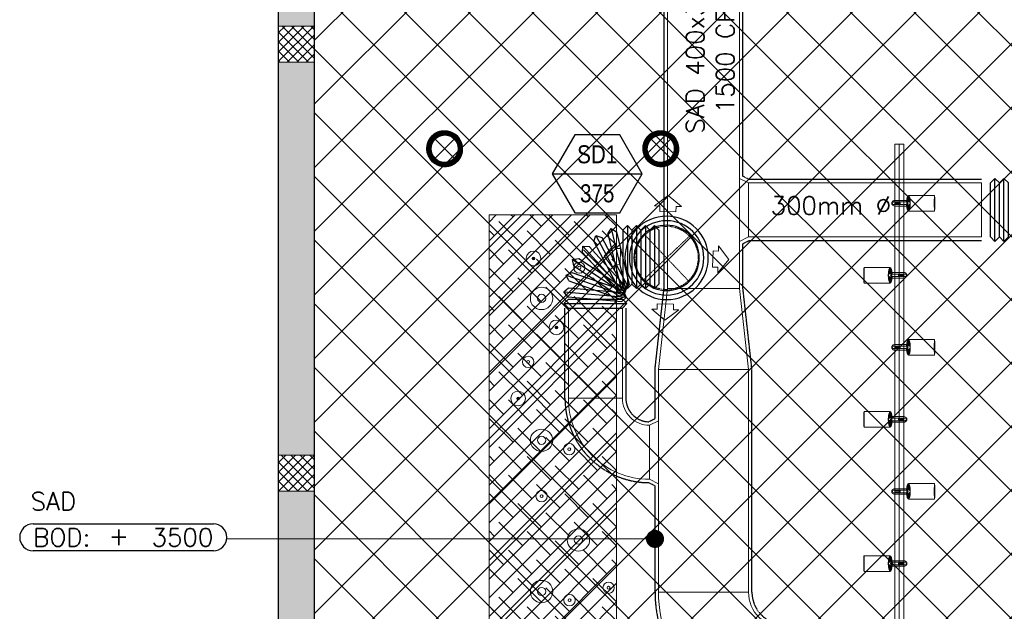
# Model space of a CAD drawing. Header units: millimetres. Extents: x -1574 to 74790, y -2818 to 13830.
# Tile 20 of 92: x -1435 to 4031, y 5163 to 8447. Entities that reach past the tile are written whole.
import ezdxf
from ezdxf.enums import TextEntityAlignment as Align

# ---------------------------------------------------------------- set-up
doc = ezdxf.new("R2010")
doc.units = ezdxf.units.MM
doc.header["$MEASUREMENT"] = 0
doc.linetypes.add('DASHED', pattern=[0.75, 0.5, -0.25])
doc.linetypes.add('HIDDEN', pattern=[0.375, 0.25, -0.125])
doc.layers.get('0').update_dxf_attribs({"lineweight": 5})
for name, color, linetype, lineweight, true_color in [('A-CEILING-01', 7, 'Continuous', 5, 0xd56ca8), ('A-CEILING-07', 230, 'Continuous', 5, 0xff007f), ('ACMV-SA-DUCT', 200, 'Continuous', 20, 0xbf00ff), ('ACMV-SA-FLOW-ARROW', 200, 'Continuous', 20, 0xbf00ff), ('M-MEP-ELLG-LIGHT', 5, 'Continuous', 15, 0x0000ff), ('RCP LAYOUT', 9, 'Continuous', 13, 0x808080)]:
    doc.layers.add(name, color=color, linetype=linetype, lineweight=lineweight, true_color=true_color)
for name, color, linetype, lineweight in [('A-LIGHT', 1, 'Continuous', 5), ('A-Wall & Column', 2, 'Continuous', 0), ('ND_26_HATCH', 8, 'Continuous', 13)]:
    doc.layers.add(name, color=color, linetype=linetype, lineweight=lineweight)
for name, color, linetype, true_color in [('ACMV-DUCT-THERMAL-INT-INS', 9, 'DASHED', 0x808080), ('ACMV-FLEX DUCT', 9, 'Continuous', 0x808080), ('ACMV-GRD', 30, 'Continuous', 0xff7f00)]:
    doc.layers.add(name, color=color, linetype=linetype, true_color=true_color)
for name, color, linetype in [('ACMV-SA-DUCT-TAG', 7, 'Continuous'), ('ACMV-SA-DUCT-TEXT', 7, 'Continuous'), ('Legend', 7, 'Continuous')]:
    doc.layers.add(name, color=color, linetype=linetype)
doc.styles.add('Arial Narrow', font='ARIALN.TTF')
doc.styles.add('Romans', font='Romans.shx')
doc.styles.get("Standard").update_dxf_attribs({"font": 'romans.shx'})
doc.dimstyles.new('100_Romans_Dot', dxfattribs={"dimtxt": 100, "dimasz": 100, "dimexe": 50, "dimexo": 50, "dimgap": 50, "dimtad": 1, "dimdec": 0, "dimzin": 0, "dimdsep": 46, "dimtxsty": 'Romans', "dimblk": 'DOT', "dimcen": 0.09, "dimclrd": 256, "dimclre": 256, "dimadec": 0, "dimazin": 0, "dimtfac": 1, "dimtdec": 0, "dimtofl": 0, "dimtmove": 0, "dimatfit": 3, "dimldrblk": 'DOT', "dimfxl": 1, "dimtolj": 1, "dimtzin": 0, "dimarcsym": 0})
pattern_1 = [(45, (451552.75, 162145.904), (-26.5165043, 26.5165043), []), (135, (451552.75, 162145.904), (-26.5165043, -26.5165043), [])]

# ---------------------------------------------------------------- blocks, each defined once
blk = doc.blocks.new('A$C81f607aa')
at = {"layer": 'ND_26_HATCH', "lineweight": -3, "true_color": 0x808080, "transparency": 33554687}
h = blk.add_hatch(color=8, dxfattribs=at)
h.dxf.hatch_style = 1
h.paths.add_polyline_path([(-15000, 13280), (-15200, 13280), (-15200, 0), (-11010, 0), (-11010, 650), (-10810, 650), (-10810, 850), (-11210, 850), (-11210, 200), (-15000, 200), (-15000, 8735.8), (-15000, 8835.8), (-15000, 9585.8), (-15000, 9685.8), (-15000, 10435.8), (-15000, 10535.8), (-15000, 11285.8), (-15000, 11385.8), (-15000, 12135.8), (-15000, 12235.8)])
h.paths.add_polyline_path([(-15200, 11087.2), (-15000, 11087.2), (-15000, 11287.2), (-15200, 11287.2)], flags=17)
h.paths.add_polyline_path([(-15200, 8211.4), (-15000, 8211.4), (-15000, 8411.4), (-15200, 8411.4)], flags=17)
h.paths.add_polyline_path([(-15200, 5830), (-15000, 5830), (-15000, 6030), (-15200, 6030)], flags=17)
h.paths.add_polyline_path([(-15200, 3420), (-15000, 3420), (-15000, 3620), (-15200, 3620)], flags=17)
h.paths.add_polyline_path([(-15200, 0), (-15000, 0), (-15000, 200), (-15200, 200)], flags=17)
h.paths.add_polyline_path([(-13205, 0.3), (-13005, 0.3), (-13005, 200.3), (-13205, 200.3)], flags=16)
h.paths.add_polyline_path([(-11210, 0), (-11010, 0), (-11010, 200), (-11210, 200)], flags=17)
h.paths.add_polyline_path([(-11010, 650), (-10810, 650), (-10810, 850), (-11010, 850)], flags=17)
at = {"layer": 'ND_26_HATCH', "lineweight": -3, "true_color": 0x808080}
h = blk.add_hatch(dxfattribs=at)
h.set_pattern_fill('ANSI37', color=8, scale=300)
h.set_pattern_definition(pattern_1)
h.paths.add_polyline_path([(-15000, 8411.4), (-15200, 8411.4), (-15200, 8211.4), (-15000, 8211.4)])
h = blk.add_hatch(dxfattribs=at)
h.set_pattern_fill('ANSI37', color=8, scale=300)
h.set_pattern_definition(pattern_1)
h.paths.add_polyline_path([(-15000, 6030), (-15200, 6030), (-15200, 5830), (-15000, 5830)])
at = {"layer": 'A-Wall & Column', "color": 8, "lineweight": -3, "true_color": 0x808080}
for p, q in [((-15200, 13480), (-15200, 0)), ((-15000, 13480), (-15000, 200))]:
    blk.add_line(p, q, dxfattribs=at)
at = {"layer": 'A-Wall & Column', "color": 8, "true_color": 0x808080}
for points in [[(-15200, 8211.4), (-15000, 8211.4), (-15000, 8411.4), (-15200, 8411.4)], [(-15200, 5830), (-15000, 5830), (-15000, 6030), (-15200, 6030)]]:
    blk.add_lwpolyline(points, close=True, dxfattribs=at)
blk = doc.blocks.new('*U70')
at = {"lineweight": 0}
h = blk.add_hatch(dxfattribs=at)
h.set_pattern_fill('ANSI31', color=0)
h.paths.add_polyline_path([(-70.7, 70.7), (-53, 53, -0.414214), (53, 53), (70.7, 70.7, 0.414214)])
h.paths.add_polyline_path([(75, 0, -0.198912), (53, -53), (70.7, -70.7, 0.198912), (100, 0, 0.198912), (70.7, 70.7), (53, 53, -0.198912)])
h.paths.add_polyline_path([(-53, -53), (-70.7, -70.7, 0.414214), (70.7, -70.7), (53, -53, -0.414214)])
h.paths.add_polyline_path([(-75, 0, -0.198912), (-53, 53), (-70.7, 70.7, 0.198912), (-100, 0, 0.198912), (-70.7, -70.7), (-53, -53, -0.198912)])
at = {"color": 0}
for p, q in [((-53, 53), (53, -53)), ((-53, -53), (53, 53))]:
    blk.add_line(p, q, dxfattribs=at)
at = {"color": 0, "lineweight": 0}
for radius in [100, 75]:
    blk.add_circle((0, 0), radius, dxfattribs=at)
blk = doc.blocks.new('A$C98a85b24')
at = {"layer": 'M-MEP-ELLG-LIGHT', "color": 8, "true_color": 0x808080}
for p in [(-3266, 7731), (-2066, 7731)]:
    blk.add_blockref('*U70', p, dxfattribs=at)
blk = doc.blocks.new('A$C668e39da')
at = {"color": 8, "true_color": 0x808080}
for centre, radius in [((1217.6, -6357.7), 40.8), ((1217.8, -6358.2), 7.36), ((1217.8, -6358.1), 2.23), ((1471.6, -6409.3), 31.3), ((1471.6, -6409.3), 8.21), ((1262.2, -6580), 62), ((1262.2, -6580), 22.8), ((1344.8, -6740.8), 40.8), ((1345, -6741.3), 7.36), ((1344.9, -6741.2), 2.23), ((1187.8, -6932.3), 31.3), ((1187.8, -6932.3), 8.21), ((1132, -7135.4), 40.8), ((1132.1, -7135.9), 7.36), ((1132.1, -7135.8), 2.23), ((1262.2, -7367.5), 62), ((1262.2, -7367.5), 22.8), ((1415.7, -7416.8), 31.3), ((1415.7, -7416.8), 8.21), ((1262.2, -7677.7), 31.3), ((1262.2, -7677.7), 8.21), ((1466.6, -7920.9), 62), ((1466.6, -7920.9), 22.8), ((1262.2, -8207), 62), ((1262.2, -8207), 22.8), ((1633.9, -8186), 31.3), ((1633.9, -8186), 8.21), ((1417.3, -8254.8), 31.3), ((1417.3, -8254.8), 8.21), ((1351.8, -8413.1), 40.8), ((1351.9, -8413.6), 7.36), ((1351.9, -8413.5), 2.23), ((1262.2, -8513.1), 31.3), ((1262.2, -8513.1), 8.21)]:
    blk.add_circle(centre, radius, dxfattribs=at)
blk = doc.blocks.new('track-L-1')
at = {"color": 8, "linetype": 'Continuous', "lineweight": 13, "true_color": 0x808080}
for p, q in [((-93, -5.8), (-93, 5.7)), ((-93, 1), (-89, 1)), ((-83, 6.7), (-92, 6.7)), ((-91.9, -1.2), (-91.9, 1)), ((-90.5, 6.7), (-90.5, 8.3)), ((-90.5, 8.3), (-85, 8.3)), ((-90.5, 6.9), (-85, 6.9)), ((-89, -1.2), (-89, 1)), ((-85, 6.7), (-85, 8.3)), ((-83, 6.9), (-83, 5.7)), ((-10, 6.9), (-83, 6.9)), ((-11, 15.4), (-77.5, 15.4)), ((-75.5, 2.9), (-75.5, -3.1)), ((-75.5, 2.9), (-46.4, 2.9)), ((-46.6, 2.9), (-46.6, -3.1)), ((-46.4, -3.1), (-46.4, 2.9)), ((-11, 6.9), (-11, 15.4)), ((-6.5, 6.9), (-10.8, 11.2)), ((-5.1, 8), (-10.6, 13.5)), ((-5.1, 7.9), (-10.4, 15.8)), ((-3.5, 8.8), (-10.1, 18.5)), ((-3.5, 8.8), (-9.6, 22.8)), ((-1.8, 9.3), (-9, 26)), ((-9, -6.1), (-9, 5.9)), ((-6.5, 3.9), (-9, 3.9)), ((-1.8, 9.3), (-7, 34.5)), ((0, 9.4), (-5.8, 37.6)), ((0, 9.4), (-0.6, 43.4)), ((-0.5, 43.4), (144.7, 43.5)), ((1.8, 9.3), (1.2, 42.9)), ((1.8, 9.3), (5.7, 35.2)), ((3.5, 8.8), (6.9, 31.2)), ((3.5, 8.8), (8.5, 22.7)), ((5.1, 8), (9, 18.9)), ((5.1, 8), (9.4, 15.5)), ((6.5, 7), (9.6, 12.4)), ((6.5, 6.9), (9.7, 10.9)), ((7.7, 5.7), (9.9, 8.3)), ((-93, -1.2), (-89, -1.2)), ((-92, -6.8), (-83, -6.8)), ((-90.5, -8.5), (-90.5, -6.8)), ((-90.5, -7.1), (-85, -7.1)), ((-90.5, -8.5), (-85, -8.5)), ((-85, -8.5), (-85, -6.8)), ((-83, -7.1), (-83, -5.8)), ((-83, -7.1), (-10, -7.1)), ((-77.5, -15.6), (-11, -15.6)), ((-75.5, -3.1), (-46.4, -3.1)), ((-11, -15.6), (-11, -7.1)), ((-6.5, -7), (-10.8, -11.3)), ((-5.1, -8.1), (-10.6, -13.6)), ((-5.1, -8.1), (-10.4, -15.9)), ((-3.5, -8.9), (-10.1, -18.6)), ((-3.5, -8.9), (-9.6, -22.9)), ((-6.5, -4.1), (-9, -4.1)), ((-1.8, -9.4), (-9, -26.1)), ((-1.8, -9.4), (-7, -34.6)), ((0, -9.6), (-5.8, -37.7)), ((0, -9.6), (-0.6, -43.6)), ((-0.5, -43.6), (144.7, -43.5)), ((1.8, -9.4), (1.2, -43)), ((1.8, -9.4), (5.7, -35.3)), ((3.5, -8.9), (6.9, -31.3)), ((3.5, -8.9), (8.5, -22.8)), ((5.1, -8.1), (9, -19.1)), ((5.1, -8.1), (9.4, -15.6)), ((6.5, -7.1), (9.6, -12.5)), ((6.5, -7.1), (9.7, -11)), ((7.7, -5.8), (9.9, -8.4))]:
    blk.add_line(p, q, dxfattribs=at)
for centre, radius, start, end in [((-92, 5.7), 1, 90.0041, 180.0041), ((-77.5, -0.1), 15.5, 90.0041, 154.188), ((-10, 5.9), 1, 0.0041, 90.0041), ((0, -0.1), 9.5, 205.0436, 154.9646), ((2, 9.9), 10.4, 214.9292, 253.0242), ((-92, -5.8), 1, 180.0041, 270.0041), ((-77.5, -0.1), 15.5, 205.8202, 270.0041), ((-10, -6.1), 1, 270.0041, 0.0041), ((2, -10), 10.4, 106.984, 145.0789)]:
    blk.add_arc(centre, radius, start, end, dxfattribs=at)
for centre, ratio, start_param, end_param in [((-0.5, -0.1), 0.243873, -1.409174, 4.550767), ((144.7, 0), 0.034014, -1.570796, 4.712389)]:
    blk.add_ellipse(centre, major_axis=(0, -43.5), ratio=ratio, start_param=start_param, end_param=end_param, dxfattribs=at)
blk = doc.blocks.new('A$Ce144d348')
at = {"layer": 'M-MEP-ELLG-LIGHT', "color": 252}
blk.add_lwpolyline([(3223, -5724), (3273, -5724), (3273, -9235), (8919.9, -9235), (13625, -4529.9), (13625, -356.4), (13675, -356.4), (13675, -4550.7), (8940.7, -9285), (3223, -9285)], close=True, dxfattribs=at)
blk.add_lwpolyline([(3248, -5724), (3248, -9260), (8930.3, -9260), (13650, -4540.3), (13650, -356.4)], dxfattribs=at)
at = {"layer": 'M-MEP-ELLG-LIGHT', "color": 1, "true_color": 0xff0000}
for p in [(3299, -6051.5), (3299, -6851.5), (3299, -7651.5)]:
    blk.add_blockref('track-L-1', p, dxfattribs=at)
at = {"layer": 'M-MEP-ELLG-LIGHT', "color": 1, "true_color": 0xff0000, "xscale": -1}
for p in [(3197, -6451.5), (3197, -7251.5), (3197, -8051.5)]:
    blk.add_blockref('track-L-1', p, dxfattribs=at)
blk = doc.blocks.new('XR-CP-DS')
at = {"layer": 'A-CEILING-01', "true_color": 0x808080}
h = blk.add_hatch(dxfattribs=at)
h.set_pattern_fill('ANSI37', color=8, scale=2000)
edge = h.paths.add_edge_path()
edge.add_line((17350, 13380), (12020, 13380))
edge.add_line((12020, 13380), (12020, 13280))
edge.add_line((12020, 13280), (11820, 13280))
edge.add_line((11820, 13280), (11820, 13380))
edge.add_line((11820, 13380), (6090, 13380))
edge.add_line((6090, 13380), (6090, 13280))
edge.add_line((6090, 13280), (5890, 13280))
edge.add_line((5890, 13280), (5890, 13380))
edge.add_line((5890, 13380), (350, 13380))
edge.add_line((350, 13380), (200, 13380))
edge.add_line((200, 13380), (200, 4520))
edge.add_line((200, 4520), (650, 4520))
edge.add_line((650, 4520), (650, 4220))
edge.add_line((650, 4220), (200, 4220))
edge.add_line((200, 4220), (200, 3270))
edge.add_line((200, 3270), (3945, 3270))
edge.add_line((3945, 3270), (3945, 3920))
edge.add_line((3945, 3920), (6135, 3920))
edge.add_line((6135, 3920), (6135, 3270))
edge.add_line((6135, 3270), (9805, 3270))
edge.add_line((9805, 3270), (9805, 3070))
edge.add_line((9805, 3070), (10125.7, 3070))
edge.add_line((10125.7, 3070), (10125.7, 3423))
edge.add_line((10125.7, 3423), (11242.1, 4539.4))
edge.add_line((11242.1, 4539.4), (10770.1, 5011.3))
edge.add_line((10770.1, 5011.3), (11904.4, 6145.6))
edge.add_line((11904.4, 6145.6), (14298.8, 8540))
edge.add_line((14298.8, 8540), (14450, 8540))
edge.add_line((14450, 8540), (14450, 9620))
edge.add_line((14450, 9620), (14450, 12330))
edge.add_arc((15200, 12330), 750, 90, 180, ccw=False)
edge.add_line((15200, 13080), (17350, 13080))
edge.add_line((17350, 13080), (17350, 13380))
h.paths.add_polyline_path([(5890.1, 11294.2), (6090.1, 11294.2), (6090.1, 11094.2), (5890.1, 11094.2)], flags=16)
h.paths.add_polyline_path([(5890.1, 9330), (6090.1, 9330), (6090.1, 9130), (5890.1, 9130)], flags=16)
h.paths.add_polyline_path([(5890, 8418.4), (6090, 8418.4), (6090, 8218.4), (5890, 8218.4)], flags=16)
h.paths.add_polyline_path([(5890, 6030), (6090, 6030), (6090, 5830), (5890, 5830)], flags=16)
h.paths.add_polyline_path([(11820, 8418.4), (12020, 8418.4), (12020, 8218.4), (11820, 8218.4)], flags=16)
h.paths.add_polyline_path([(11820, 9330), (12020, 9330), (12020, 9130), (11820, 9130)], flags=16)
h.paths.add_polyline_path([(11820.1, 11294.2), (12020.1, 11294.2), (12020.1, 11094.2), (11820.1, 11094.2)], flags=16)
at = {"layer": 'A-CEILING-07', "true_color": 0x808080}
h = blk.add_hatch(dxfattribs=at)
h.set_pattern_fill('ANSI38', color=8, scale=590)
h.paths.add_polyline_path([(1170.4, 7364.5), (1878.3, 7364.5), (1878.3, 4964.7), (1170.4, 4964.7)])
at = {"layer": 'A-CEILING-01', "color": 8, "true_color": 0x808080}
blk.add_lwpolyline([(11820, 13380), (6090, 13380), (6090, 13280), (5890, 13280), (5890, 13380), (350, 13380), (200, 13380), (200, 4520), (650, 4520), (650, 4220), (200, 4220), (200, 3270), (3945, 3270), (3945, 3920), (6135, 3920), (6135, 3270), (9805, 3270), (9805, 3070), (10125.7, 3070)], dxfattribs=at)
at = {"layer": 'A-CEILING-07', "color": 8, "lineweight": 0, "true_color": 0x808080}
blk.add_lwpolyline([(1170.4, 7364.5), (1878.3, 7364.5), (1878.3, 4964.7), (1170.4, 4964.7)], close=True, dxfattribs=at)
at = {"color": 8, "true_color": 0x808080}
blk.add_blockref('A$C81f607aa', (15200, 0), dxfattribs=at)
at = {"layer": 'A-LIGHT', "color": 8, "true_color": 0x808080}
for name, p in [('A$C98a85b24', (4190, 0)), ('A$Ce144d348', (200, 13480)), ('A$C668e39da', (200, 13480))]:
    blk.add_blockref(name, p, dxfattribs=at)
blk = doc.blocks.new('AIR Terminal Tag')
at = {"layer": 'Legend'}
blk.add_line((-250, 0), (250, 0), dxfattribs=at)
blk.add_lwpolyline([(-125, 216.5), (-250, 0), (-125, -216.5), (125, -216.5), (250, 0), (125, 216.5)], close=True, dxfattribs=at)
at = {"layer": 'Legend', "style": 'Arial Narrow'}
for tag, p in [('AIR_TERMINAL_TYPE_NUMBER', (0, 108.3)), ('CFM', (0, -108.3))]:
    blk.add_attdef(tag, text='', height=100, dxfattribs=at).set_placement(p, align=Align.MIDDLE_CENTER)
blk = doc.blocks.new('FC300')
at = {"layer": 'ACMV-FLEX DUCT'}
for p, q in [((-50, 150), (-25, 175)), ((-25, 175), (-25, -175)), ((-25, 175), (0, 150)), ((-50, 150), (-50, -150)), ((0, 150), (0, -150)), ((-50, -150), (-25, -175)), ((-25, -175), (0, -150))]:
    blk.add_line(p, q, dxfattribs=at)
blk = doc.blocks.new('_DOT')
at = {"color": 0, "linetype": 'ByBlock', "lineweight": -2}
blk.add_line((-0.5, 0), (-1, 0), dxfattribs=at)
at = {"color": 0, "linetype": 'ByBlock', "lineweight": -2, "const_width": 0.5}
blk.add_lwpolyline([(-0.25, 0, 1), (0.25, 0, 1)], format="xyb", close=True, dxfattribs=at)
blk = doc.blocks.new('SAD_BOD_LVL')
for points in [[(75, 75), (1075, 75)], [(1075, -75), (75, -75)]]:
    blk.add_lwpolyline(points)
for centre, start, end in [((75, 0), 90, 180), ((1075, 0), 0, 90), ((75, 0), 180, 270), ((1075, 0), 270, 0)]:
    blk.add_arc(centre, 75, start, end)
at = {"style": 'Romans'}
blk.add_text('SAD', height=100, dxfattribs=at).set_placement((60.7, 150))
at = {"char_height": 100, "style": 'Romans'}
for s, width, insert, attachment_point in [('BOD:', 1168.033, (75, 0), 4), ('\\pxqc;+', 105.762, (550, 7.3), 5)]:
    blk.add_mtext_dynamic_manual_height_columns(s, width=width, gutter_width=1, heights=[0], dxfattribs=dict(at, insert=insert, attachment_point=attachment_point))
at = {"style": 'Romans'}
blk.add_attdef('LVL', text='', height=100, dxfattribs=at).set_placement((1075, 0), align=Align.MIDDLE_RIGHT)
blk = doc.blocks.new('SA-RCD-350')
at = {"layer": 'ACMV-GRD'}
for radius in [231.5, 206.5, 181.5]:
    blk.add_circle((0, 0), radius, dxfattribs=at)
at = {"layer": 'ACMV-SA-DUCT', "linetype": 'HIDDEN'}
for p, q in [((-123.7, 123.7), (123.7, -123.7)), ((123.7, 123.7), (-123.7, -123.7))]:
    blk.add_line(p, q, dxfattribs=at)
blk.add_circle((0, 0), 175, dxfattribs=at)
at = {"layer": 'ACMV-SA-FLOW-ARROW'}
for points in [[(0, 346.5), (-75, 286.5), (-45, 286.5), (-45, 256.5), (45, 256.5), (45, 286.5), (75, 286.5), (0, 346.5)], [(-346.5, 0), (-286.5, 75), (-286.5, 45), (-256.5, 45), (-256.5, -45), (-286.5, -45), (-286.5, -75), (-346.5, 0)], [(346.5, 0), (286.5, 75), (286.5, 45), (256.5, 45), (256.5, -45), (286.5, -45), (286.5, -75), (346.5, 0)], [(0, -346.5), (-75, -286.5), (-45, -286.5), (-45, -256.5), (45, -256.5), (45, -286.5), (75, -286.5), (0, -346.5)]]:
    blk.add_lwpolyline(points, dxfattribs=at)
blk = doc.blocks.new('A$C7e6e56f9')
at = {"layer": 'ACMV-DUCT-THERMAL-INT-INS'}
for points in [[(-13270.1, 6846.2), (-13270.1, 6346.2, 0.404538), (-13143.5, 6215.3), (-13108.1, 6233), (-13108.1, 6505.9), (-13058.1, 6955.9), (-13058.1, 9644.6), (-12908.1, 10094.6), (-12908.1, 10534.8), (-12943.6, 10552.6), (-13169.5, 10552.6, 0.414214), (-13300.5, 10421.6)], [(-10424.1, 5128.7), (-10443.9, 5089.2), (-12389.1, 5089.2, -0.414214), (-12570.1, 5270.2), (-12570.1, 6505.9), (-12620.1, 6955.9), (-12620.1, 7204.4), (-12584.6, 7222.2), (-11296.3, 7222.2)], [(-12258.6, 4089.2, 0.418363), (-12127.7, 4220.2), (-12127.7, 4515.7), (-12145.5, 4551.2), (-12389.1, 4551.2, -0.414214), (-13108.1, 5270.2), (-13108.1, 5859.5), (-13143.6, 5877.3, -0.411388), (-13608.1, 6346.2), (-13608.1, 6846.2)]]:
    blk.add_lwpolyline(points, format="xyb", dxfattribs=at)
blk.add_lwpolyline([(-11296.3, 7560.2), (-12584.6, 7560.2), (-12620.1, 7577.9), (-12620.1, 9149), (-12584.6, 9166.7), (-11001.6, 9166.7)], dxfattribs=at)
at = {"layer": 'ACMV-SA-DUCT'}
for points in [[(-13039.1, 9641.5), (-12639.1, 9641.5), (-12639.1, 6954.9), (-13039.1, 6954.9)], [(-12589.1, 7541.2), (-12589.1, 7241.2), (-12639.1, 7216.2), (-12639.1, 7566.2)], [(-12589.1, 7541.2), (-11296.3, 7541.2), (-11296.3, 7241.2), (-12589.1, 7241.2)], [(-13039.1, 6954.9), (-12639.1, 6954.9), (-12589.1, 6504.9), (-13089.1, 6504.9)], [(-13289.1, 6846.2), (-13289.1, 6346.2), (-13589.1, 6346.2), (-13589.1, 6846.2)], [(-13089.1, 6504.9), (-12589.1, 6504.9), (-12589.1, 5270.2), (-13089.1, 5270.2)], [(-13139.1, 6196.2), (-13139.1, 5896.2), (-13089.1, 5871.2), (-13089.1, 6221.2)]]:
    blk.add_lwpolyline(points, close=True, dxfattribs=at)
for points in [[(-13139.1, 5896.2, -0.414214), (-13589.1, 6346.2), (-13289.1, 6346.2, 0.414214), (-13139.1, 6196.2)], [(-12589.1, 5270.2), (-13089.1, 5270.2, 0.414214), (-12389.1, 4570.2), (-12389.1, 5070.2, -0.414214)]]:
    blk.add_lwpolyline(points, format="xyb", close=True, dxfattribs=at)
at = {"layer": 'ACMV-GRD', "xscale": -1, "rotation": 358.5225513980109}
blk.add_blockref('SA-RCD-350', (-13043.8, 7125.1), dxfattribs=at)
at = {"layer": 'ACMV-SA-DUCT'}
for p, rotation in [((-11246.3, 7391.2), 180), ((-11196.3, 7391.2), 180), ((-13286.1, 7123.9), 13.58399947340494), ((-13332.7, 7106.2), 27.9079443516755), ((-13373.5, 7077.6), 42.23188922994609), ((-13406, 7039.7), 56.55583410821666), ((-13428.1, 6995), 70.87977898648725), ((-13438.4, 6946.2), 85.20372386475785), ((-13439.1, 6896.2), 90)]:
    blk.add_blockref('FC300', p, dxfattribs=dict(at, rotation=rotation))
for p in [(-13236.5, 7129.5), (-13186.5, 7129.5), (-13136.5, 7129.5), (-13086.5, 7129.5)]:
    blk.add_blockref('FC300', p, dxfattribs=at)
at = {"layer": 'ACMV-SA-DUCT-TAG'}
blk.add_blockref('SAD_BOD_LVL', (-16634.9, 5573.8), dxfattribs=at).add_auto_attribs({'LVL': '3500'})
at = {"layer": 'Legend'}
blk.add_blockref('AIR Terminal Tag', (-13429.1, 7591.8), dxfattribs=at).add_auto_attribs({'CFM': '375', 'AIR_TERMINAL_TYPE_NUMBER': 'SD1'})
at = {"layer": 'ACMV-SA-DUCT-TEXT', "insert": (-12801.5, 8268.9), "char_height": 100, "attachment_point": 5, "rotation": 90}
blk.add_mtext_dynamic_manual_height_columns('\\pxt7;{\\Fromans|c0;SAD 400x350\\P\\ptz;1500 CFM}', width=1639.938, gutter_width=1, heights=[0], dxfattribs=at)
at = {"layer": 'ACMV-SA-DUCT-TEXT', "insert": (-12131.9, 7415.5), "char_height": 100, "attachment_point": 5}
blk.add_mtext_dynamic_manual_height_columns('{\\Fromans|c0;300mm %%C}', width=1639.938, gutter_width=1, heights=[0], dxfattribs=at)
at = {"layer": 'ACMV-SA-DUCT-TAG'}
blk.add_leader([(-13108.1, 5564.9), (-15485.5, 5564.9)], dimstyle='100_Romans_Dot', override={"dimtad": 0}, dxfattribs=at)

msp = doc.modelspace()

# ---------------------------------------------------------------- block references
msp.add_blockref('A$C7e6e56f9', (15200, 0))
at = {"layer": 'RCP LAYOUT', "color": 1}
msp.add_blockref('XR-CP-DS', (0, 0), dxfattribs=at)

doc.saveas('drawing.dxf')
